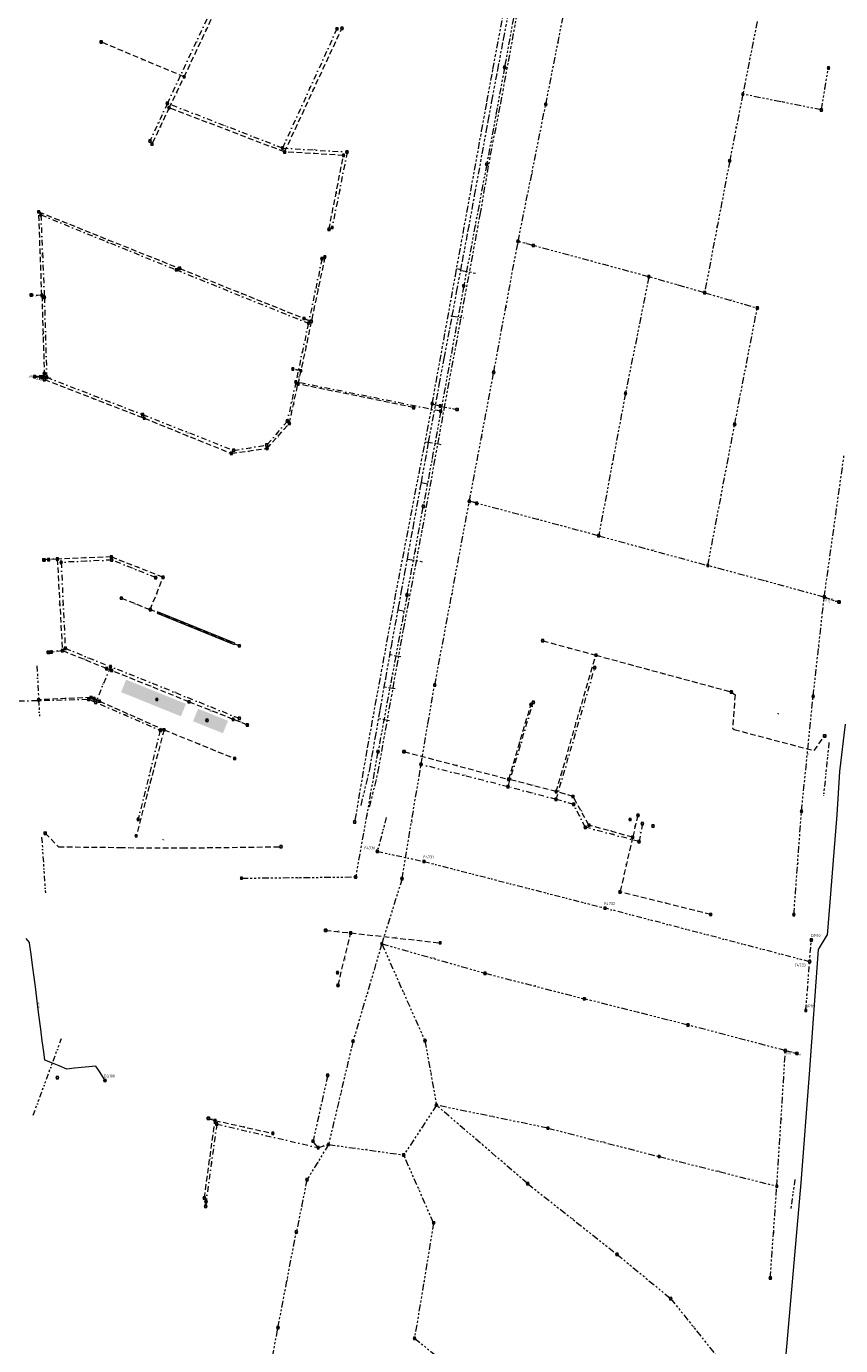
# Model space of a CAD drawing. Extents: x 149823 to 156818, y 468751 to 475536.
# Tile 17 of 27: x 154013 to 154376, y 472647 to 473236. Entities that reach past the tile are written whole.
import ezdxf
from ezdxf.enums import TextEntityAlignment as Align
from ezdxf.lldxf.tags import DXFTag

# ---------------------------------------------------------------- set-up
doc = ezdxf.new("R2010")
doc.units = 0
doc.header["$LTSCALE"] = 0.5
for name, pattern in [('RI-DRAINAGE-SO', [19.2, 6, -1.8, 1.8, -1.8, 2.4, -1.8, 1.8, -1.8]), ('RI-DWA-SO', [11, 5, -3, 0, -3]), ('RI-GWA-SO', [18.45, 6, -1.8, 1.75, -1.8, 1.75, -1.8, 1.75, -1.8]), ('RI-HWA-SO', [7.4, 5, -2.4]), ('RI-OVERIG-SO', [17, 5, -2, 2, -2, 0, -2, 2, -2])]:
    doc.linetypes.add(name, pattern=pattern)
doc.layers.get('0').update_dxf_attribs({"linetype": 'CONTINUOUS'})
for name, color, linetype, lineweight in [('B-OI-RI-DRAINAGE-G', 91, 'RI-DRAINAGE-SO', 18), ('B-OI-RI-DWA-G', 42, 'RI-DWA-SO', 18), ('B-OI-RI-DWA_RIOOLPUT-S-250', 42, 'CONTINUOUS', 18), ('B-OI-RI-GWA-G', 11, 'RI-GWA-SO', 18), ('B-OI-RI-GWA_RIOOLPUT-S-250', 11, 'CONTINUOUS', 18), ('B-OI-RI-HWA-G', 151, 'RI-HWA-SO', 18), ('B-OI-RI-HWA_RIOOLPUT-S-250', 151, 'CONTINUOUS', 18), ('B-OI-RI-ITR_RESERVOIR_INFILTRATIERESERVOIR-V', 253, 'CONTINUOUS', 18), ('B-OI-RI-OVERIG_DUIKER-G', 171, 'RI-OVERIG-SO', 18), ('B-OI-RI-OVERIG_OVERSTORTLEIDING-G', 171, 'RI-OVERIG-SO', 18), ('B-OI-RI-OVERIG_OVERSTORTLEIDING-T30', 171, 'CONTINUOUS', 35), ('B-OI-RI-OVERIG_OVERSTORTLEIDING-T35', 171, 'CONTINUOUS', 35), ('B-OI-RI-OVERIG_PUTNUMMER-T50', 171, 'CONTINUOUS', 50), ('B-OI-RI-OVERIG_RIOOLPUT_INSPECTIE-S-250', 171, 'CONTINUOUS', 18), ('B-OI-RI-OVERIG_STROMINGSRICHTING-T70', 252, 'CONTINUOUS', 70), ('B-OI-RI-PERSLEIDING-G', 210, 'RI-PERS-SO', 18), ('B-OI-RI-PERSLEIDING-T30', 210, 'CONTINUOUS', 35), ('B-OI-RI-PERSLEIDING_PUTNUMMER-T50', 210, 'CONTINUOUS', 50), ('B-OI-RI-PERSLEIDING_RIOOLPUT_POMPPUT-S-250', 210, 'CONTINUOUS', 18)]:
    doc.layers.add(name, color=color, linetype=linetype, lineweight=lineweight)
doc.layers.add('UITLAAT', color=151, linetype='CONTINUOUS')
doc.styles.add('NLCS-ISO', font='NLCS-ISO.ttf')
doc.styles.add('NLCS-ISO-M250-T30', font='NLCS-ISO.ttf', dxfattribs={"height": 0.75})
doc.styles.add('NLCS-ISO-M250-T35', font='NLCS-ISO.ttf', dxfattribs={"height": 0.875})
doc.styles.add('NLCS-ISO-M250-T50', font='NLCS-ISO.ttf', dxfattribs={"height": 1.25})
doc.styles.add('NLCS-ISO-M250-T70', font='NLCS-ISO.ttf', dxfattribs={"height": 1.75})
tags = doc.linetypes.add('RI-PERS-SO', pattern='A,7,-2,["P",Standard,S=1.8,R=0,X=-0.5,Y=-0.9],-2,7,-2,[102,NLCS.SHX,S=1,R=180,X=0,Y=0],-2', length=22).pattern_tags.tags
tags[6] = DXFTag(74, 10)

# ---------------------------------------------------------------- blocks, each defined once
blk = doc.blocks.new('SRI-PUT_INSPECTIE-SO')
at = {"flags": 128}
blk.add_lwpolyline([(-2, -2), (2, -2), (2, 2), (-2, 2)], close=True, dxfattribs=at)
blk.add_circle((0, 0), 2)
at = {"style": 'NLCS-ISO'}
blk.add_text('I', height=2.5, dxfattribs=at).set_placement((0, 0), align=Align.MIDDLE_CENTER)
blk = doc.blocks.new('B-SRI-PUT_POMPPUT-SO')
for p, q in [((-1.7, -1), (0, 2)), ((0, 2), (1.7, -1)), ((1.7, -1), (-1.7, -1))]:
    blk.add_line(p, q)
blk.add_lwpolyline([(-2, -2), (2, -2), (2, 2), (-2, 2)], close=True)
blk.add_circle((0, 0), 2)

msp = doc.modelspace()

# ---------------------------------------------------------------- hatches: boundary and pattern name
at = {"layer": 'B-OI-RI-ITR_RESERVOIR_INFILTRATIERESERVOIR-V'}
for points in [[(154105.7, 472960.26), (154105.92, 472960.81), (154071.48, 472974.89), (154071.26, 472974.33)], [(154081.9, 472928.22), (154084.15, 472933.78), (154057.44, 472944.57), (154055.2, 472939.01)], [(154100.65, 472920.64), (154102.9, 472926.21), (154089.55, 472931.6), (154087.29, 472926.04)]]:
    msp.add_hatch(color=256, dxfattribs=at).paths.add_polyline_path(points)

# ---------------------------------------------------------------- linework, layer by layer
at = {"layer": 'B-OI-RI-DRAINAGE-G'}
for points in [[(154166.11, 472887.76), (154169.82, 472903.01), (154181.19, 472966.86), (154189.68, 473011.87), (154199.31, 473065.01), (154215.43, 473152.09), (154220.03, 473178.75), (154224.59, 473201.7), (154239.79, 473284.34), (154251.87, 473351.6), (154254.6, 473366.93)], [(154194, 473067.74), (154204.36, 473124.82), (154216.07, 473189.45), (154218.45, 473202.53), (154221.08, 473217), (154226.68, 473246.47), (154231.03, 473269.72), (154232.51, 473277.58), (154233.43, 473282.29), (154236.51, 473298.71), (154239.15, 473312.56), (154241.89, 473327.1), (154244.79, 473342.33), (154246.65, 473352.15), (154249.24, 473365.95)], [(154162.28, 472888.45), (154166.14, 472904.48), (154167.11, 472909.99), (154168.58, 472918.38), (154170.84, 472931.17), (154173.27, 472944.96), (154175.79, 472959.25), (154178.77, 472975.7), (154178.95, 472976.73), (154180.2, 472983.46), (154181.68, 472991.51), (154182.94, 472998.41), (154185.47, 473012.26), (154188.67, 473029.85), (154189.17, 473032.57), (154192.07, 473048.59), (154192.43, 473050.57), (154197.16, 473076.19), (154199.38, 473087.98), (154202.15, 473102.77), (154202.93, 473106.93), (154204.92, 473117.48), (154206.76, 473127.29), (154207.49, 473131.21), (154210.08, 473145.01), (154212.96, 473160.72), (154216.33, 473179.26), (154218.11, 473189.08), (154219, 473193.9), (154220.53, 473202.06), (154220.68, 473202.84), (154223.26, 473216.6), (154225.83, 473230.33), (154228.23, 473243.13)], [(154204.96, 473128.04), (154206.19, 473127.81), (154206.76, 473127.29), (154213.36, 473126.06)], [(154202.3, 473107.04), (154208.09, 473106.02)], [(154194, 473067.74), (154177.71, 472983.18), (154164.83, 472913.21), (154159.41, 472881.09)], [(154194, 473067.74), (154197.56, 473066.73)], [(154197.56, 473066.73), (154205.06, 473065.16)], [(154191.19, 473050.79), (154197.83, 473049.62)], [(154189.16, 473032.55), (154193.29, 473031.8)], [(154182.94, 472998.41), (154189.59, 472997.24)], [(154178.77, 472975.7), (154182.73, 472975.02)], [(154180.06, 472954.77), (154175.15, 472955.63)], [(154177.53, 472940.43), (154172.63, 472941.29)], [(154174.95, 472926.23), (154170.11, 472927.06)]]:
    msp.add_lwpolyline(points, dxfattribs=at)
at = {"layer": 'B-OI-RI-DWA-G'}
for points in [[(154075.84, 473201.8), (154101.87, 473257.22)], [(154151.53, 473235.09), (154127.21, 473181.85)], [(154075.84, 473201.8), (154068.07, 473185.02)], [(154127.21, 473181.85), (154075.84, 473201.8)], [(154127.21, 473181.85), (154156.05, 473180.12)], [(154156.05, 473180.12), (154149.39, 473146.41)], [(154019.38, 473152.06), (154020.96, 473115.26)], [(154019.38, 473152.06), (154079.8, 473127.49)], [(154144.88, 473132.53), (154138.81, 473103.7)], [(154079.8, 473127.49), (154138.81, 473103.7)], [(154020.96, 473115.26), (154021.99, 473079.54)], [(154138.81, 473103.7), (154133.18, 473077.48)], [(154021.99, 473079.54), (154019.9, 473079.69)], [(154021.99, 473079.54), (154064.82, 473062.92)], [(154133.18, 473077.48), (154129.39, 473060.04)], [(154197.82, 473064.43), (154133.18, 473077.48)], [(154064.82, 473062.92), (154105.43, 473046.94)], [(154129.39, 473060.04), (154120.18, 473049.29)], [(154105.43, 473046.94), (154120.18, 473049.29)], [(154050.98, 472997.99), (154028.47, 472996.97)], [(154028.47, 472996.97), (154030.27, 472958.59)], [(154070.66, 472990.15), (154050.98, 472997.99)], [(154030.27, 472958.59), (154050.48, 472950.39)], [(154050.48, 472950.39), (154043.88, 472934.47)], [(154107.93, 472927.28), (154050.48, 472950.39)], [(154249.3, 472891.13), (154266.56, 472949.98)], [(153970.46, 472934.13), (154040.72, 472935.84)], [(154040.72, 472935.84), (154072.7, 472921.92)], [(154227.86, 472896.78), (154239.09, 472934.46)], [(154072.7, 472921.92), (154062.83, 472882.27)], [(154227.86, 472896.78), (154189.05, 472906.74)], [(154249.3, 472891.13), (154227.86, 472896.78)], [(154257.1, 472888.92), (154249.3, 472891.13)], [(154262.33, 472878.71), (154257.1, 472888.92)], [(154286.31, 472872.32), (154262.33, 472878.71)], [(154287.8, 472880.3), (154286.31, 472872.32)], [(154097.89, 472746.23), (154093.1, 472711.58)], [(154097.89, 472746.23), (154143.12, 472735.68)], [(154093.1, 472711.58), (154092.96, 472709.52)]]:
    msp.add_lwpolyline(points, dxfattribs=at)
at = {"layer": 'B-OI-RI-GWA-G'}
for points in [[(154233.57, 473258.08), (154226.32, 473217.9)], [(154244.7, 473201.35), (154255.57, 473256.68)], [(154339, 473238.32), (154332.62, 473205.93)], [(154226.32, 473217.9), (154218.34, 473174.67)], [(154367.66, 473198.91), (154370.85, 473217.6)], [(154232.34, 473140.19), (154244.7, 473201.35)], [(154332.62, 473205.93), (154326.76, 473176.19)], [(154367.66, 473198.91), (154332.62, 473205.93)], [(154218.34, 473174.67), (154208.1, 473120.38)], [(154326.76, 473176.19), (154315.56, 473117.28)], [(154221.48, 473081.81), (154232.34, 473140.19)], [(154239.09, 473138.36), (154232.34, 473140.19)], [(154290.69, 473124.42), (154239.09, 473138.36)], [(154290.69, 473124.42), (154280.26, 473072.39)], [(154315.56, 473117.28), (154290.69, 473124.42)], [(154208.1, 473120.38), (154197.82, 473064.43)], [(154315.56, 473117.28), (154339.05, 473110.48)], [(154328.99, 473058.54), (154339.05, 473110.48)], [(154210.6, 473024.19), (154221.48, 473081.81)], [(154280.26, 473072.39), (154268.28, 473008.82)], [(154197.82, 473064.43), (154190.06, 473021.98)], [(154317, 472995.53), (154328.99, 473058.54)], [(154368.94, 472981.43), (154377.85, 473045.11)], [(154182.78, 472982.33), (154190.06, 473021.98)], [(154195.17, 472942.19), (154210.6, 473024.19)], [(154213.87, 473023.32), (154210.6, 473024.19)], [(154268.28, 473008.82), (154213.87, 473023.32)], [(154268.28, 473008.82), (154317, 472995.53)], [(154368.94, 472981.43), (154317, 472995.53)], [(154182.78, 472982.33), (154169.79, 472912.32)], [(154364, 472937.17), (154368.94, 472981.43)], [(154189.05, 472906.74), (154195.08, 472942.47)], [(154358.81, 472885.84), (154364, 472937.17)], [(154169.75, 472912.33), (154159.83, 472856.26)], [(154180.56, 472855.73), (154189.05, 472906.74)], [(154355.39, 472839.65), (154358.81, 472885.84)], [(154108.92, 472855.98), (154159.88, 472856.52)], [(154180.56, 472855.73), (154171.53, 472826.68)], [(154171.53, 472826.68), (154158.69, 472783.23)], [(154171.53, 472826.68), (154217.61, 472813.53)], [(154171.53, 472826.68), (154190.75, 472783.41)], [(154217.61, 472813.53), (154261.94, 472802.11)], [(154308.19, 472790.4), (154261.94, 472802.11)], [(154351.62, 472779.01), (154308.19, 472790.4)], [(154158.69, 472783.23), (154147.75, 472737.08)], [(154190.75, 472783.41), (154195.89, 472754.64)], [(154347.8, 472718.51), (154351.62, 472779.01)], [(154147.38, 472767.93), (154140.85, 472738.58)], [(154195.89, 472754.64), (154181.32, 472732.44)], [(154245.63, 472744.4), (154195.89, 472754.64)], [(154236.61, 472719.62), (154195.89, 472754.64)], [(154245.63, 472744.4), (154295.29, 472731.72)], [(154147.75, 472737.08), (154138.14, 472721.38)], [(154143.12, 472735.68), (154140.85, 472738.58)], [(154143.12, 472735.68), (154147.75, 472737.08)], [(154147.75, 472737.08), (154181.32, 472732.44)], [(154194.62, 472702.13), (154181.32, 472732.44)], [(154295.29, 472731.72), (154347.8, 472718.51)], [(154138.14, 472721.38), (154133.36, 472697.99)], [(154236.61, 472719.62), (154276.49, 472688.05)], [(154344.85, 472677.46), (154347.8, 472718.51)], [(154194.62, 472702.13), (154186.11, 472650.62)], [(154125.19, 472655.32), (154133.36, 472697.99)], [(154276.49, 472688.05), (154300.47, 472668.26)], [(154300.47, 472668.26), (154320.57, 472643.14)], [(154117.81, 472615.15), (154125.19, 472655.32)], [(154186.11, 472650.62), (154208.43, 472632.52)]]:
    msp.add_lwpolyline(points, dxfattribs=at)
at = {"layer": 'B-OI-RI-HWA-G'}
for points in [[(154083.34, 473213.65), (154103.02, 473255.44)], [(154128.13, 473180.14), (154153.75, 473235.34)], [(154083.34, 473213.65), (154046.3, 473229.2)], [(154076.61, 473199.83), (154083.34, 473213.65)], [(154076.61, 473199.83), (154068.95, 473183.61)], [(154128.13, 473180.14), (154076.61, 473199.83)], [(154154.42, 473178.62), (154128.13, 473180.14)], [(154147.95, 473145.59), (154154.42, 473178.62)], [(154018.45, 473153.39), (154081.31, 473128.14)], [(154019.83, 473116.1), (154018.45, 473153.39)], [(154146.12, 473133.29), (154140.08, 473104.52)], [(154081.31, 473128.14), (154136.81, 473105.81)], [(154019.83, 473116.1), (154015.1, 473116.28)], [(154019.83, 473116.1), (154020.93, 473081.2)], [(154140.08, 473104.52), (154135.41, 473082.45)], [(154136.81, 473105.81), (154140.08, 473104.52)], [(154135.41, 473082.45), (154131.83, 473083.25)], [(154020.93, 473081.2), (154020.99, 473078.52)], [(154020.99, 473078.52), (154065.5, 473061.32)], [(154135.41, 473082.45), (154134.12, 473076.58)], [(154130.24, 473058.92), (154134.12, 473076.58)], [(154185.77, 473066.02), (154134.12, 473076.58)], [(154065.5, 473061.32), (154104.41, 473045.56)], [(154120.32, 473047.82), (154130.24, 473058.92)], [(154104.41, 473045.56), (154120.32, 473047.82)], [(154022.85, 472998.16), (154020.75, 472998.03)], [(154026.7, 472998.4), (154022.85, 472998.16)], [(154050.86, 472999.37), (154026.7, 472998.4)], [(154026.7, 472998.4), (154029.01, 472957.52)], [(154073.9, 472990.25), (154050.86, 472999.37)], [(154068.21, 472975.85), (154073.9, 472990.25)], [(154055.35, 472980.96), (154068.21, 472975.85)], [(154107.99, 472959.68), (154068.21, 472975.85)], [(154243.34, 472961.95), (154267.07, 472955.51)], [(154024.14, 472956.92), (154022.78, 472956.76)], [(154029.01, 472957.52), (154024.14, 472956.92)], [(154048.73, 472949.51), (154029.01, 472957.52)], [(154249.33, 472894.61), (154267.07, 472955.51)], [(154267.07, 472955.51), (154327.49, 472939.11)], [(154051.01, 472948.66), (154048.73, 472949.51)], [(154085.48, 472934.69), (154051.01, 472948.66)], [(154041.8, 472936.64), (154018.4, 472935.58)], [(154043.1, 472936.06), (154041.8, 472936.64)], [(154045.53, 472934.98), (154043.1, 472936.06)], [(154327.49, 472939.11), (154329.14, 472937.88), (154328.05, 472922.94), (154328.71, 472922.34), (154364.43, 472912.93), (154369.13, 472919.47)], [(154045.53, 472934.98), (154074.37, 472922.18)], [(154105.2, 472926.86), (154085.48, 472934.69)], [(154228.17, 472900.12), (154238.09, 472933.45)], [(154111.57, 472924.33), (154105.2, 472926.86)], [(154074.37, 472922.18), (154061.93, 472874.86)], [(154074.37, 472922.18), (154105.86, 472909.39)], [(154181.43, 472912.46), (154228.17, 472900.12)], [(154249.33, 472894.61), (154228.17, 472900.12)], [(154256.88, 472892.43), (154249.33, 472894.61)], [(154263.95, 472879.63), (154256.88, 472892.43)], [(154285.82, 472884.06), (154283.44, 472874.26)], [(154283.44, 472874.26), (154263.95, 472879.63)], [(154021.33, 472876.01), (154027.25, 472869.99), (154054.63, 472869.69), (154062.78, 472869.54), (154082.49, 472869.47), (154126.52, 472869.99)], [(154283.44, 472874.26), (154277.84, 472849.85)], [(154318.31, 472839.74), (154277.84, 472849.85)], [(154146.48, 472832.68), (154157.67, 472831.55)], [(154152.01, 472808.13), (154157.67, 472831.55)], [(154157.67, 472831.55), (154197.56, 472827.11)], [(154092.38, 472713.25), (154097.08, 472747.81)], [(154094.15, 472748.75), (154097.08, 472747.81)], [(154097.08, 472747.81), (154122.92, 472742.04)]]:
    msp.add_lwpolyline(points, dxfattribs=at)
at = {"layer": 'B-OI-RI-ITR_RESERVOIR_INFILTRATIERESERVOIR-V', "color": 18, "true_color": 0x000000}
msp.add_lwpolyline([(154071.48, 472974.89), (154071.26, 472974.33), (154105.7, 472960.26), (154105.92, 472960.81), (154071.48, 472974.89)], close=True, dxfattribs=at)
at = {"layer": 'B-OI-RI-OVERIG_DUIKER-G'}
for points in [[(154017.66, 472950.71), (154018.4, 472935.58), (154018.77, 472928.32)], [(154371.05, 472916.54), (154368.61, 472892.72)], [(154173.53, 472882.99), (154169.56, 472867.92)], [(154019.75, 472874.23), (154021.45, 472849.24)], [(154169.56, 472867.92), (154190.35, 472863.43)], [(154190.35, 472863.43), (154271.17, 472842.59)], [(154362.41, 472818.67), (154271.17, 472842.59)], [(154360.75, 472796.89), (154363.15, 472828.37)], [(154015.96, 472750.14), (154028.56, 472784.4)], [(154355.87, 472721.48), (154353.96, 472708.05)]]:
    msp.add_lwpolyline(points, dxfattribs=at)
at = {"layer": 'B-OI-RI-OVERIG_OVERSTORTLEIDING-G'}
for points in [[(154019.12, 473079.77), (154016.64, 473079.83)], [(154019.12, 473079.77), (154019.9, 473079.69)], [(154368.94, 472981.43), (154375.5, 472979.2)], [(154351.62, 472779.01), (154356.7, 472777.7)]]:
    msp.add_lwpolyline(points, dxfattribs=at)
at = {"layer": 'B-OI-RI-PERSLEIDING-G'}
for points in [[(154378.28, 472924.72), (154375.81, 472903.6), (154374.53, 472884.25), (154373.23, 472867.73), (154371.47, 472845.23), (154370.32, 472830.55)], [(154319.6, 472379.69), (154327.83, 472457.84), (154340.78, 472549.58), (154350.95, 472631.58), (154358.61, 472719.91), (154362.33, 472768.43), (154366.42, 472824.17), (154370.32, 472830.55)], [(154048.09, 472765.67), (154045.49, 472769.61), (154043.9, 472772.02), (154039.14, 472771.56), (154034.39, 472771.11), (154030.94, 472770.78), (154027.5, 472772.17), (154023.8, 472773.65), (154021.16, 472774.72), (154020.68, 472778.39), (154020.03, 472783.43), (154019.36, 472788.62), (154018.53, 472795), (154017.75, 472801.02), (154017.08, 472806.22), (154016.35, 472811.82), (154015.66, 472817.14), (154015.03, 472822), (154014.52, 472825.91), (154014.35, 472827.28), (154012.81, 472829.01)]]:
    msp.add_lwpolyline(points, dxfattribs=at)

# ---------------------------------------------------------------- block references
at = {"layer": 'B-OI-RI-DWA_RIOOLPUT-S-250', "xscale": 0.25, "yscale": 0.25, "zscale": 0.25}
for p in [(154151.53, 473235.09), (154075.84, 473201.8), (154068.07, 473185.02), (154127.21, 473181.85), (154156.05, 473180.12), (154019.38, 473152.06), (154149.39, 473146.41), (154144.88, 473132.53), (154079.8, 473127.5), (154020.96, 473115.26), (154138.81, 473103.7), (154019.12, 473079.77), (154019.9, 473079.69), (154021.99, 473079.54), (154133.18, 473077.48), (154064.82, 473062.92), (154129.39, 473060.04), (154120.18, 473049.29), (154105.43, 473046.94), (154028.47, 472996.97), (154050.98, 472997.99), (154070.66, 472990.15), (154030.27, 472958.59), (154050.48, 472950.39), (154266.56, 472949.98), (154040.72, 472935.84), (154043.88, 472934.47), (154239.09, 472934.46), (154107.93, 472927.28), (154072.7, 472921.92), (154227.86, 472896.78), (154249.3, 472891.13), (154257.1, 472888.92), (154062.83, 472882.27), (154262.33, 472878.71), (154287.8, 472880.3), (154292.57, 472879.23), (154286.31, 472872.32), (154026.77, 472766.96), (154097.89, 472746.23), (154092.96, 472709.52), (154093.1, 472711.58)]:
    msp.add_blockref('SRI-PUT_INSPECTIE-SO', p, dxfattribs=at)
at = {"layer": 'B-OI-RI-GWA_RIOOLPUT-S-250', "xscale": 0.25, "yscale": 0.25, "zscale": 0.25}
for p in [(154226.32, 473217.9), (154370.85, 473217.6), (154244.7, 473201.35), (154332.62, 473205.93), (154367.66, 473198.91), (154218.34, 473174.67), (154326.76, 473176.19), (154232.34, 473140.19), (154239.09, 473138.36), (154290.69, 473124.42), (154208.1, 473120.38), (154315.56, 473117.28), (154339.05, 473110.48), (154221.48, 473081.81), (154280.26, 473072.39), (154197.82, 473064.43), (154328.99, 473058.54), (154210.6, 473024.19), (154190.06, 473021.98), (154213.87, 473023.32), (154268.28, 473008.82), (154317, 472995.53), (154182.78, 472982.33), (154368.94, 472981.43), (154195.17, 472942.19), (154364, 472937.17), (154169.85, 472912.39), (154189.05, 472906.74), (154358.81, 472885.84), (154282.33, 472882.17), (154108.92, 472855.98), (154159.88, 472856.52), (154180.56, 472855.73), (154355.39, 472839.65), (154171.53, 472826.68), (154151.74, 472813.75), (154217.61, 472813.53), (154261.94, 472802.11), (154308.19, 472790.4), (154158.69, 472783.23), (154190.75, 472783.41), (154351.62, 472779.01), (154147.38, 472767.93), (154195.89, 472754.64), (154245.63, 472744.4), (154140.85, 472738.58), (154143.12, 472735.68), (154147.75, 472737.08), (154181.32, 472732.44), (154295.29, 472731.72), (154138.14, 472721.38), (154236.61, 472719.62), (154347.8, 472718.51), (154194.62, 472702.13), (154133.36, 472697.99), (154276.49, 472688.05), (154344.85, 472677.46), (154300.47, 472668.26), (154125.19, 472655.32), (154186.11, 472650.62)]:
    msp.add_blockref('SRI-PUT_INSPECTIE-SO', p, dxfattribs=at)
at = {"layer": 'B-OI-RI-HWA_RIOOLPUT-S-250', "xscale": 0.25, "yscale": 0.25, "zscale": 0.25}
for p in [(154153.75, 473235.34), (154083.34, 473213.65), (154076.61, 473199.83), (154068.95, 473183.61), (154128.13, 473180.14), (154154.42, 473178.62), (154018.45, 473153.39), (154147.95, 473145.59), (154146.12, 473133.29), (154081.31, 473128.14), (154019.83, 473116.1), (154136.81, 473105.81), (154140.08, 473104.52), (154131.83, 473083.25), (154020.93, 473081.2), (154020.99, 473078.52), (154135.41, 473082.45), (154134.12, 473076.58), (154185.77, 473066.03), (154194, 473067.74), (154197.56, 473066.73), (154065.5, 473061.32), (154130.24, 473058.92), (154120.32, 473047.82), (154104.41, 473045.56), (154022.85, 472998.16), (154026.7, 472998.4), (154050.86, 472999.37), (154073.9, 472990.25), (154055.35, 472980.96), (154068.21, 472975.85), (154107.99, 472959.68), (154243.34, 472961.95), (154024.14, 472956.92), (154029.01, 472957.52), (154267.07, 472955.51), (154048.73, 472949.51), (154051.01, 472948.66), (154018.4, 472935.58), (154041.8, 472936.64), (154043.1, 472936.06), (154071.14, 472935.71), (154327.49, 472939.11), (154045.53, 472934.98), (154085.48, 472934.69), (154238.09, 472933.45), (154093.49, 472926.47), (154105.2, 472926.86), (154111.57, 472924.33), (154074.37, 472922.18), (154105.86, 472909.39), (154228.17, 472900.12), (154249.33, 472894.61), (154256.88, 472892.43), (154285.82, 472884.06), (154159.41, 472881.09), (154263.95, 472879.63), (154061.93, 472874.86), (154283.44, 472874.26), (154126.52, 472869.99), (154277.84, 472849.85), (154318.31, 472839.74), (154157.67, 472831.55), (154197.56, 472827.11), (154152.01, 472808.13), (154097.08, 472747.81), (154122.92, 472742.04), (154092.38, 472713.25)]:
    msp.add_blockref('SRI-PUT_INSPECTIE-SO', p, dxfattribs=at)
at = {"layer": 'B-OI-RI-OVERIG_RIOOLPUT_INSPECTIE-S-250', "xscale": 0.25, "yscale": 0.25, "zscale": 0.25}
for p in [(154169.56, 472867.92), (154190.35, 472863.43), (154271.17, 472842.59), (154363.15, 472828.37), (154362.41, 472818.67), (154360.75, 472796.89)]:
    msp.add_blockref('SRI-PUT_INSPECTIE-SO', p, dxfattribs=at)
at = {"layer": 'B-OI-RI-PERSLEIDING_RIOOLPUT_POMPPUT-S-250', "xscale": 0.25, "yscale": 0.25, "zscale": 0.25}
msp.add_blockref('B-SRI-PUT_POMPPUT-SO', (154047.97, 472765.68), dxfattribs=at)
at = {"layer": 'UITLAAT', "xscale": 0.25, "yscale": 0.25, "zscale": 0.25}
for p in [(154046.3, 473229.2), (154015.1, 473116.28), (154016.64, 473079.84), (154205.06, 473065.16), (154020.75, 472998.03), (154375.5, 472979.2), (154022.78, 472956.76), (154369.13, 472919.47), (154181.43, 472912.46), (154021.33, 472876.01), (154146.48, 472832.68), (154356.7, 472777.7), (154094.15, 472748.75)]:
    msp.add_blockref('SRI-PUT_INSPECTIE-SO', p, dxfattribs=at)

# ---------------------------------------------------------------- texts
at = {"layer": 'B-OI-RI-OVERIG_OVERSTORTLEIDING-T30', "style": 'NLCS-ISO-M250-T30'}
for s, rotation, p in [(' 315 PVC-U Rond', 358.28113, (154017.88, 473079.8)), (' 315 PVC-U Rond', 354.27042, (154019.51, 473079.73)), (' 500 Beton Rond', 341.09239, (154372.22, 472980.32)), (' 500 Beton Rond', 345.67606, (154354.16, 472778.35))]:
    msp.add_text(s, height=0.75, rotation=rotation, dxfattribs=at).set_placement(p, align=Align.MIDDLE_CENTER)
at = {"layer": 'B-OI-RI-OVERIG_OVERSTORTLEIDING-T35', "style": 'NLCS-ISO-M250-T35'}
for s, rotation, p in [('-1,14', 358.28113, (154018.47, 473078.78)), ('-1,14', 354.27042, (154019.21, 473078.75)), ('-1,14', 354.27042, (154019.6, 473078.71)), ('-0,75', 341.09239, (154370.25, 472979.93)), ('-0,91', 345.67606, (154352.64, 472777.71))]:
    msp.add_text(s, height=0.875, rotation=rotation, dxfattribs=at).set_placement(p, align=Align.MIDDLE_CENTER)
at = {"layer": 'B-OI-RI-OVERIG_PUTNUMMER-T50', "style": 'NLCS-ISO-M250-T50'}
for s, p in [('F4730', (154166.16, 472869.39)), ('F4731', (154192.35, 472865.43)), ('F4732', (154273.17, 472844.59)), ('DP90', (154365.15, 472830.37)), ('F4733', (154358.21, 472817.15)), ('DP89', (154362.75, 472798.89))]:
    msp.add_text(s, height=1.25, dxfattribs=at).set_placement(p, align=Align.MIDDLE_CENTER)
at = {"layer": 'B-OI-RI-OVERIG_STROMINGSRICHTING-T70', "style": 'NLCS-ISO-M250-T70'}
for rotation, p in [(244.65298, (154093.18, 473234.54)), (244.65298, (154093.18, 473234.54)), (64.74423, (154088.86, 473229.51)), (64.74423, (154088.86, 473229.51)), (79.06818, (154250.13, 473229.02)), (79.06818, (154250.13, 473229.02)), (337.08169, (154064.82, 473221.43)), (337.08169, (154064.82, 473221.43)), (258.97692, (154335.81, 473222.12)), (258.97692, (154335.81, 473222.12)), (64.17127, (154079.97, 473206.74)), (64.17127, (154079.97, 473206.74)), (245.22594, (154139.37, 473208.47)), (245.22594, (154139.37, 473208.47)), (245.22594, (154140.94, 473207.74)), (245.22594, (154140.94, 473207.74)), (260.12284, (154369.26, 473208.26)), (260.12284, (154369.26, 473208.26)), (168.44959, (154350.14, 473202.42)), (168.44959, (154350.14, 473202.42)), (79.64113, (154222.33, 473196.28)), (79.64113, (154222.33, 473196.28)), (65.31719, (154071.96, 473193.41)), (65.31719, (154071.96, 473193.41)), (64.74423, (154072.78, 473191.72)), (64.74423, (154072.78, 473191.72)), (158.70931, (154101.53, 473191.83)), (158.70931, (154101.53, 473191.83)), (159.28227, (154102.37, 473189.98)), (159.28227, (154102.37, 473189.98)), (258.97692, (154329.69, 473191.06)), (258.97692, (154329.69, 473191.06)), (176.471, (154141.27, 473179.38)), (176.471, (154141.27, 473179.38)), (176.471, (154141.63, 473180.99)), (176.471, (154141.63, 473180.99)), (78.49522, (154238.52, 473170.77)), (78.49522, (154238.52, 473170.77)), (79.06818, (154151.18, 473162.11)), (79.06818, (154151.18, 473162.11)), (79.06818, (154152.72, 473163.26)), (79.06818, (154152.72, 473163.26)), (79.06818, (154213.22, 473147.53)), (79.06818, (154213.22, 473147.53)), (258.97692, (154321.16, 473146.73)), (258.97692, (154321.16, 473146.73)), (337.65465, (154049.59, 473139.78)), (337.65465, (154049.59, 473139.78)), (338.2276, (154049.88, 473140.77)), (338.2276, (154049.88, 473140.77)), (165.01184, (154235.71, 473139.28)), (165.01184, (154235.71, 473139.28)), (92.24621, (154019.14, 473134.75)), (92.24621, (154019.14, 473134.75)), (272.33746, (154020.17, 473133.66)), (272.33746, (154020.17, 473133.66)), (165.01184, (154264.89, 473131.39)), (165.01184, (154264.89, 473131.39)), (257.83101, (154141.85, 473118.12)), (257.83101, (154141.85, 473118.12)), (258.40397, (154143.1, 473118.9)), (258.40397, (154143.1, 473118.9)), (163.86593, (154303.12, 473120.85)), (163.86593, (154303.12, 473120.85)), (357.70817, (154017.47, 473116.19)), (357.70817, (154017.47, 473116.19)), (338.2276, (154109.06, 473116.98)), (338.2276, (154109.06, 473116.98)), (338.2276, (154109.31, 473115.6)), (338.2276, (154109.31, 473115.6)), (163.86593, (154327.3, 473113.88)), (163.86593, (154327.3, 473113.88)), (79.64113, (154226.91, 473111)), (79.64113, (154226.91, 473111)), (338.2276, (154138.45, 473105.16)), (338.2276, (154138.45, 473105.16)), (271.7645, (154020.38, 473098.65)), (271.7645, (154020.38, 473098.65)), (271.7645, (154021.48, 473097.4)), (271.7645, (154021.48, 473097.4)), (78.49522, (154285.48, 473098.41)), (78.49522, (154285.48, 473098.41)), (257.83101, (154135.99, 473090.59)), (257.83101, (154135.99, 473090.59)), (257.83101, (154137.75, 473093.49)), (257.83101, (154137.75, 473093.49)), (79.64113, (154202.96, 473092.41)), (79.64113, (154202.96, 473092.41)), (347.39493, (154133.62, 473082.85)), (347.39493, (154133.62, 473082.85)), (79.06818, (154334.02, 473084.51)), (79.06818, (154334.02, 473084.51)), (358.28113, (154017.88, 473079.8)), (358.28113, (154017.88, 473079.8)), (174.17917, (154019.51, 473079.73)), (174.17917, (154019.51, 473079.73)), (175.89804, (154020.95, 473079.61)), (175.89804, (154020.95, 473079.61)), (91.10029, (154020.96, 473079.86)), (91.10029, (154020.96, 473079.86)), (257.83101, (154134.76, 473079.52)), (257.83101, (154134.76, 473079.52)), (338.80056, (154043.41, 473071.23)), (338.80056, (154043.41, 473071.23)), (168.44959, (154159.94, 473071.3)), (168.44959, (154159.94, 473071.3)), (348.54084, (154165.5, 473070.96)), (348.54084, (154165.5, 473070.96)), (338.80056, (154043.25, 473069.92)), (338.80056, (154043.25, 473069.92)), (77.92226, (154131.29, 473068.76)), (77.92226, (154131.29, 473068.76)), (77.3493, (154132.18, 473067.75)), (77.3493, (154132.18, 473067.75)), (337.65465, (154084.96, 473053.44)), (337.65465, (154084.96, 473053.44)), (338.80056, (154085.12, 473054.93)), (338.80056, (154085.12, 473054.93)), (49.27437, (154124.79, 473054.67)), (49.27437, (154124.79, 473054.67)), (48.12845, (154125.28, 473053.37)), (48.12845, (154125.28, 473053.37)), (9.16732, (154112.81, 473048.11)), (9.16732, (154112.81, 473048.11)), (79.06818, (154216.04, 473053)), (79.06818, (154216.04, 473053)), (8.02141, (154112.36, 473046.69)), (8.02141, (154112.36, 473046.69)), (79.64113, (154193.94, 473043.21)), (79.64113, (154193.94, 473043.21)), (259.54988, (154274.27, 473040.6)), (259.54988, (154274.27, 473040.6)), (258.97692, (154322.99, 473027.03)), (258.97692, (154322.99, 473027.03)), (165.01184, (154212.24, 473023.75)), (165.01184, (154212.24, 473023.75)), (165.01184, (154241.08, 473016.07)), (165.01184, (154241.08, 473016.07)), (261.84171, (154373.39, 473013.27)), (261.84171, (154373.39, 473013.27)), (79.64113, (154186.42, 473002.16)), (79.64113, (154186.42, 473002.16)), (165.01184, (154292.64, 473002.17)), (165.01184, (154292.64, 473002.17)), (183.34649, (154021.8, 472998.1)), (183.34649, (154021.8, 472998.1)), (183.34649, (154024.78, 472998.28)), (183.34649, (154024.78, 472998.28)), (182.20058, (154038.78, 472998.89)), (182.20058, (154038.78, 472998.89)), (182.77354, (154039.73, 472997.48)), (182.77354, (154039.73, 472997.48)), (158.13635, (154062.38, 472994.81)), (158.13635, (154062.38, 472994.81)), (158.13635, (154060.82, 472994.07)), (158.13635, (154060.82, 472994.07)), (68.18198, (154071.06, 472983.05)), (68.18198, (154071.06, 472983.05)), (79.06818, (154202.89, 472983.19)), (79.06818, (154202.89, 472983.19)), (165.01184, (154342.97, 472988.48)), (165.01184, (154342.97, 472988.48)), (273.48337, (154027.86, 472977.96)), (273.48337, (154027.86, 472977.96)), (272.91042, (154029.37, 472977.78)), (272.91042, (154029.37, 472977.78)), (338.2276, (154061.78, 472978.41)), (338.2276, (154061.78, 472978.41)), (161.00114, (154372.22, 472980.32)), (161.00114, (154372.22, 472980.32)), (158.13635, (154088.1, 472967.77)), (158.13635, (154088.1, 472967.77)), (83.65184, (154366.47, 472959.3)), (83.65184, (154366.47, 472959.3)), (186.78424, (154023.46, 472956.84)), (186.78424, (154023.46, 472956.84)), (186.78424, (154026.57, 472957.22)), (186.78424, (154026.57, 472957.22)), (158.13635, (154038.87, 472953.51)), (158.13635, (154038.87, 472953.51)), (337.65465, (154040.38, 472954.49)), (337.65465, (154040.38, 472954.49)), (345.1031, (154255.21, 472958.73)), (345.1031, (154255.21, 472958.73)), (159.85522, (154049.87, 472949.08)), (159.85522, (154049.87, 472949.08)), (79.64113, (154176.32, 472947.36)), (79.64113, (154176.32, 472947.36)), (345.1031, (154297.28, 472947.31)), (345.1031, (154297.28, 472947.31)), (247.51777, (154047.18, 472942.43)), (247.51777, (154047.18, 472942.43)), (158.13635, (154068.25, 472941.67)), (158.13635, (154068.25, 472941.67)), (182.77354, (154030.1, 472936.11)), (182.77354, (154030.1, 472936.11)), (155.84452, (154042.45, 472936.35)), (155.84452, (154042.45, 472936.35)), (158.13635, (154079.21, 472938.84)), (158.13635, (154079.21, 472938.84)), (155.84452, (154044.32, 472935.52)), (155.84452, (154044.32, 472935.52)), (335.93577, (154058.08, 472929.41)), (335.93577, (154058.08, 472929.41)), (338.2276, (154095.34, 472930.78)), (338.2276, (154095.34, 472930.78)), (156.41748, (154056.71, 472928.88)), (156.41748, (154056.71, 472928.88)), (158.13635, (154108.39, 472925.6)), (158.13635, (154108.39, 472925.6)), (260.12284, (154192.11, 472924.47)), (260.12284, (154192.11, 472924.47)), (253.8203, (154258.2, 472925.06)), (253.8203, (154258.2, 472925.06)), (154.6986, (154348.31, 472929.29)), (154.6986, (154348.31, 472929.29)), (253.8203, (154257.93, 472920.55)), (253.8203, (154257.93, 472920.55)), (158.13635, (154090.11, 472915.79)), (158.13635, (154090.11, 472915.79)), (253.24735, (154233.13, 472916.78)), (253.24735, (154233.13, 472916.78)), (253.24735, (154233.48, 472915.62)), (253.24735, (154233.48, 472915.62)), (165.01184, (154204.8, 472906.29)), (165.01184, (154204.8, 472906.29)), (84.2248, (154361.41, 472911.5)), (84.2248, (154361.41, 472911.5)), (76.20339, (154067.77, 472902.09)), (76.20339, (154067.77, 472902.09)), (165.5848, (154208.46, 472901.76)), (165.5848, (154208.46, 472901.76)), (75.05747, (154068.15, 472898.52)), (75.05747, (154068.15, 472898.52)), (165.5848, (154238.74, 472897.36)), (165.5848, (154238.74, 472897.36)), (165.01184, (154238.58, 472893.96)), (165.01184, (154238.58, 472893.96)), (163.86593, (154253.1, 472893.52)), (163.86593, (154253.1, 472893.52)), (164.43889, (154253.2, 472890.03)), (164.43889, (154253.2, 472890.03)), (79.64113, (154164.87, 472884.45)), (79.64113, (154164.87, 472884.45)), (116.88339, (154259.72, 472883.82)), (116.88339, (154259.72, 472883.82)), (119.17522, (154260.42, 472886.03)), (119.17522, (154260.42, 472886.03)), (80.78705, (154184.81, 472881.24)), (80.78705, (154184.81, 472881.24)), (164.43889, (154273.69, 472876.94)), (164.43889, (154273.69, 472876.94)), (256.11213, (154284.63, 472879.16)), (256.11213, (154284.63, 472879.16)), (176.471, (154073.93, 472873)), (176.471, (154073.93, 472873)), (165.01184, (154274.32, 472875.52)), (165.01184, (154274.32, 472875.52)), (259.54988, (154287.06, 472876.31)), (259.54988, (154287.06, 472876.31)), (257.25805, (154280.64, 472862.05)), (257.25805, (154280.64, 472862.05)), (85.94367, (154357.1, 472862.75)), (85.94367, (154357.1, 472862.75)), (0.57296, (154134.4, 472856.25)), (0.57296, (154134.4, 472856.25)), (72.76564, (154176.05, 472841.21)), (72.76564, (154176.05, 472841.21)), (166.15776, (154298.07, 472844.8)), (166.15776, (154298.07, 472844.8)), (174.17917, (154152.07, 472832.11)), (174.17917, (154152.07, 472832.11)), (173.60621, (154177.61, 472829.33)), (173.60621, (154177.61, 472829.33)), (76.20339, (154154.84, 472819.84)), (76.20339, (154154.84, 472819.84)), (163.86593, (154194.57, 472820.1)), (163.86593, (154194.57, 472820.1)), (165.5848, (154239.78, 472807.82)), (165.5848, (154239.78, 472807.82)), (73.3386, (154165.11, 472804.95)), (73.3386, (154165.11, 472804.95)), (114.0186, (154181.14, 472805.04)), (114.0186, (154181.14, 472805.04)), (165.5848, (154285.07, 472796.26)), (165.5848, (154285.07, 472796.26)), (165.5848, (154329.9, 472784.71)), (165.5848, (154329.9, 472784.71)), (165.5848, (154354.16, 472778.35)), (165.5848, (154354.16, 472778.35)), (100.26761, (154193.32, 472769.03)), (100.26761, (154193.32, 472769.03)), (76.77634, (154153.22, 472760.15)), (76.77634, (154153.22, 472760.15)), (257.25805, (154144.11, 472753.26)), (257.25805, (154144.11, 472753.26)), (162.14706, (154095.62, 472748.28)), (162.14706, (154095.62, 472748.28)), (168.44959, (154220.76, 472749.52)), (168.44959, (154220.76, 472749.52)), (86.51663, (154349.71, 472748.76)), (86.51663, (154349.71, 472748.76)), (167.30368, (154110, 472744.93)), (167.30368, (154110, 472744.93)), (56.72282, (154188.6, 472743.54)), (56.72282, (154188.6, 472743.54)), (346.82197, (154120.5, 472740.96)), (346.82197, (154120.5, 472740.96)), (307.86084, (154141.98, 472737.13)), (307.86084, (154141.98, 472737.13)), (196.52452, (154145.43, 472736.38)), (196.52452, (154145.43, 472736.38)), (139.22874, (154216.25, 472737.13)), (139.22874, (154216.25, 472737.13)), (165.5848, (154270.46, 472738.06)), (165.5848, (154270.46, 472738.06)), (82.50592, (154094.73, 472730.53)), (82.50592, (154094.73, 472730.53)), (171.88734, (154164.54, 472734.76)), (171.88734, (154164.54, 472734.76)), (81.93296, (154095.49, 472728.91)), (81.93296, (154095.49, 472728.91)), (58.4417, (154142.94, 472729.23)), (58.4417, (154142.94, 472729.23)), (166.15776, (154321.55, 472725.11)), (166.15776, (154321.55, 472725.11)), (113.44564, (154187.97, 472717.29)), (113.44564, (154187.97, 472717.29)), (265.85242, (154093.03, 472710.55)), (265.85242, (154093.03, 472710.55)), (78.49522, (154135.75, 472709.68)), (78.49522, (154135.75, 472709.68)), (141.52058, (154256.55, 472703.84)), (141.52058, (154256.55, 472703.84)), (85.94367, (154346.33, 472697.98)), (85.94367, (154346.33, 472697.98)), (79.06818, (154129.27, 472676.65)), (79.06818, (154129.27, 472676.65)), (80.78705, (154190.37, 472676.38)), (80.78705, (154190.37, 472676.38)), (140.37466, (154288.48, 472678.15)), (140.37466, (154288.48, 472678.15)), (128.9155, (154310.52, 472655.7)), (128.9155, (154310.52, 472655.7))]:
    msp.add_text('>', height=1.75, rotation=rotation, dxfattribs=at).set_placement(p, align=Align.MIDDLE_CENTER)
at = {"layer": 'B-OI-RI-PERSLEIDING-T30', "style": 'NLCS-ISO-M250-T30'}
msp.add_text('   Rond', height=0.75, rotation=275.49761, dxfattribs=at).set_placement((154018.52, 472800.06), align=Align.MIDDLE_CENTER)
at = {"layer": 'B-OI-RI-PERSLEIDING_PUTNUMMER-T50', "style": 'NLCS-ISO-M250-T50'}
msp.add_text('DG100', height=1.25, dxfattribs=at).set_placement((154049.97, 472767.68), align=Align.MIDDLE_CENTER)

doc.saveas('drawing.dxf')
